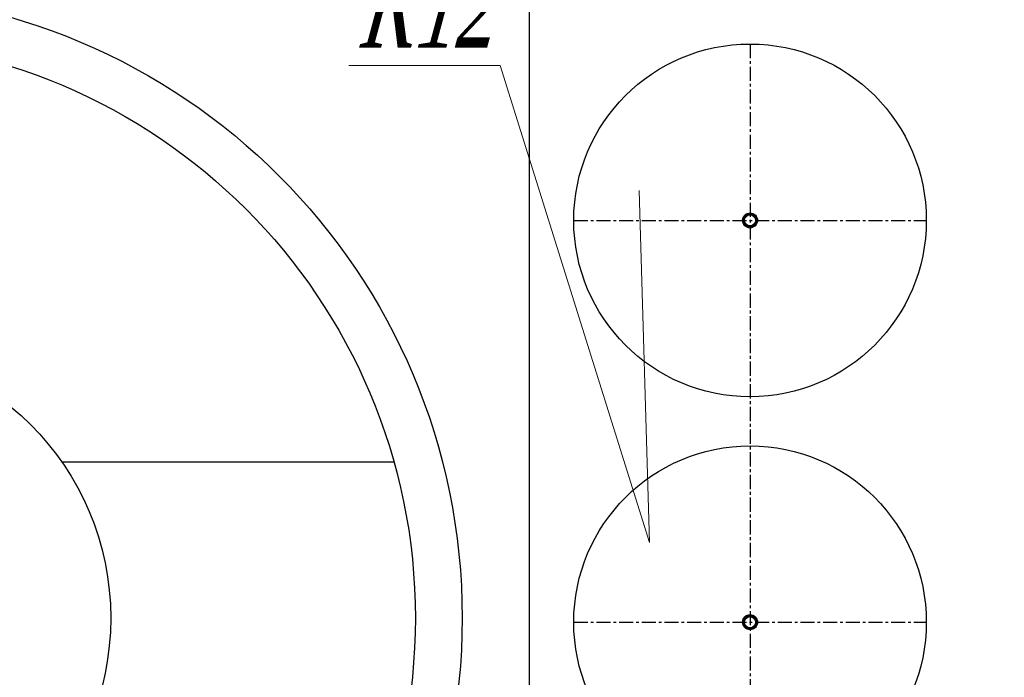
# Model space of a CAD drawing. Header units: millimetres. Extents: x 196 to 2027204, y -221452 to 153872.
# Tile 9 of 256: x 1094277 to 1096483, y -198560 to -197087. Entities that reach past the tile are written whole.
import ezdxf
from ezdxf import colors
from ezdxf.entities.mleader import LeaderData, LeaderLine
from ezdxf.math import Vec2, Vec3

# ---------------------------------------------------------------- set-up
doc = ezdxf.new("R2010")
doc.units = ezdxf.units.MM
doc.linetypes.add('CENTER', pattern=[50.8, 31.75, -6.35, 6.35, -6.35])
for name, color, linetype, lineweight in [('00_Основной', 163, 'Continuous', 40), ('Основной текст', 7, 'Continuous', 30), ('中心线', 1, 'CENTER', 25)]:
    doc.layers.add(name, color=color, linetype=linetype, lineweight=lineweight)
doc.styles.add('Times New Roman', font='times.ttf')
doc.styles.add('Новый 5.0', font='times.ttf', dxfattribs={"width": 0.7, "oblique": 15, "height": 5})

# ---------------------------------------------------------------- blocks, each defined once
blk = doc.blocks.new('_None')

msp = doc.modelspace()

# ---------------------------------------------------------------- linework, layer by layer
at = {"color": 252, "lineweight": 30, "ltscale": 10}
msp.add_line((1095418.1, -196877.3), (1095418.1, -199977.3), dxfattribs=at)
at = {"layer": '00_Основной', "lineweight": 25, "ltscale": 10}
msp.add_line((1094370.6, -198077.3), (1095114.9, -198077.3), dxfattribs=at)
at = {"layer": '00_Основной', "lineweight": 30, "ltscale": 10}
for centre, radius in [((1093868.1, -198427.3), 1400), ((1095913.1, -197536.7), 395), ((1095913.1, -198436.7), 395)]:
    msp.add_circle(centre, radius, dxfattribs=at)
at = {"layer": '00_Основной', "lineweight": 25, "ltscale": 10}
for centre, radius in [((1093868.1, -198427.3), 1295), ((1095913.1, -197536.7), 16.8), ((1095913.1, -197536.7), 15.8), ((1095913.1, -197536.7), 15.2), ((1095913.1, -197536.7), 15.1), ((1095913.1, -197536.7), 14.6), ((1095913.1, -197536.7), 13.6), ((1095913.1, -197536.7), 12.5), ((1093868.1, -198427.3), 612.4), ((1095913.1, -198436.7), 16.8), ((1095913.1, -198436.7), 15.8), ((1095913.1, -198436.7), 15.2), ((1095913.1, -198436.7), 15.1), ((1095913.1, -198436.7), 14.6), ((1095913.1, -198436.7), 13.6), ((1095913.1, -198436.7), 12.5)]:
    msp.add_circle(centre, radius, dxfattribs=at)
at = {"layer": '中心线', "color": 252}
for p, q in [((1095518.1, -197536.7), (1096308.1, -197536.7)), ((1095518.1, -198436.7), (1096308.1, -198436.7))]:
    msp.add_line(p, q, dxfattribs=at)
msp.add_lwpolyline([(1095913.1, -197141.7), (1095913.1, -198831.7)], dxfattribs=at)

# ---------------------------------------------------------------- leaders
at = {"layer": 'Основной текст', "color": 251}
ml = msp.add_multileader_mtext('Standard', dxfattribs=at)
ml.set_content('\\A1;{\\W0.6;К12}', color=251, style='Новый 5.0')
ml.set_leader_properties(color=256, linetype='ByLayer', lineweight=13)
ml.set_arrow_properties(name='NONE')
ml.build(insert=Vec2(0, 0))
ml.multileader.update_dxf_attribs({"text_left_attachment_type": 6, "text_right_attachment_type": 6, "dogleg_length": 0, "arrow_head_size": 50})
ctx = ml.context
ctx.base_point, ctx.char_height, ctx.arrow_head_size, ctx.landing_gap_size, ctx.plane_origin = Vec3(1094961.9, -197190), 200, 50, 0, Vec3(1085517.4, -194094.3)
ctx.left_attachment, ctx.right_attachment, ctx.text_align_type = 6, 6, 1
notes = []
notes.append((ctx, [(1, (1, 1, 0), (1095353.2, -197190), (-1, 0), 0, [(1, [(1095664.5, -197470.1), (1095687.6, -198258.1)], 0, [])])]))
ctx.mtext.insert, ctx.mtext.rotation, ctx.mtext.alignment, ctx.mtext.line_spacing_factor, ctx.mtext.flow_direction = Vec3(1095182.9, -196950), 6.283185, 2, 0.84, 5
for ctx, leaders in notes:
    for number, flags, end, landing, length, lines in leaders:
        leader = LeaderData()
        leader.index, (leader.has_last_leader_line, leader.has_dogleg_vector, leader.attachment_direction) = number, flags
        leader.last_leader_point, leader.dogleg_vector, leader.dogleg_length = Vec3(end), Vec3(landing), length
        for number, points, colour, breaks in lines:
            line = LeaderLine()
            line.index, line.vertices, line.color, line.breaks = number, Vec3.list(points), colors.encode_raw_color(colour), breaks
            leader.lines.append(line)
        ctx.leaders.append(leader)

# ---------------------------------------------------------------- next in the draw order: leaders
at = {"layer": 'Основной текст', "color": 6}
ml = msp.add_multileader_mtext('Standard', dxfattribs=at)
ml.set_content('\\A1;К5\\P2х0,75\\Ph=0,8м', color=6, style='Times New Roman')
ml.set_leader_properties(color=256, linetype='ByLayer', lineweight=13)
ml.set_arrow_properties(name='NONE')
ml.build(insert=Vec2(0, 0))
ml.multileader.update_dxf_attribs({"text_left_attachment_type": 6, "text_right_attachment_type": 6, "dogleg_length": 0, "arrow_head_size": 50})
ctx = ml.context
ctx.base_point, ctx.char_height, ctx.arrow_head_size, ctx.landing_gap_size, ctx.plane_origin = Vec3(1097047.9, -197850.2), 200, 50, 0, Vec3(1088388.3, -196562.5)
ctx.left_attachment, ctx.right_attachment, ctx.text_align_type = 6, 6, 1
notes = []
notes.append((ctx, [(0, (1, 1, 0), (1097047.9, -197850.2), (1, 0), 0, [(1, [(1096106.9, -199313.5)], 0, [])])]))
ctx.mtext.insert, ctx.mtext.rotation, ctx.mtext.width, ctx.mtext.alignment, ctx.mtext.line_spacing_factor, ctx.mtext.flow_direction = Vec3(1097478.9, -197601.1), 6.283185, 717.313, 2, 0.84, 5
ctx.mtext.has_bg_fill, ctx.mtext.bg_color, ctx.mtext.bg_scale_factor, ctx.mtext.bg_transparency, ctx.mtext.use_window_bg_color = 1, -1073741824, 1, 0, 1
for ctx, leaders in notes:
    for number, flags, end, landing, length, lines in leaders:
        leader = LeaderData()
        leader.index, (leader.has_last_leader_line, leader.has_dogleg_vector, leader.attachment_direction) = number, flags
        leader.last_leader_point, leader.dogleg_vector, leader.dogleg_length = Vec3(end), Vec3(landing), length
        for number, points, colour, breaks in lines:
            line = LeaderLine()
            line.index, line.vertices, line.color, line.breaks = number, Vec3.list(points), colors.encode_raw_color(colour), breaks
            leader.lines.append(line)
        ctx.leaders.append(leader)

doc.saveas('drawing.dxf')
